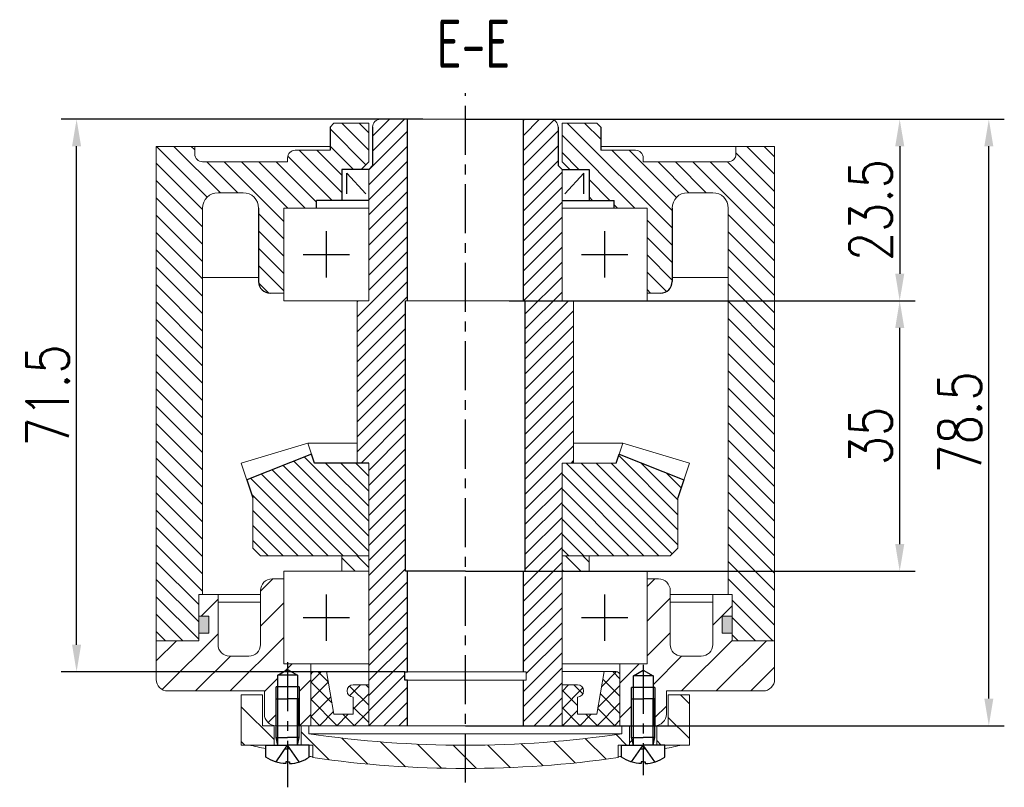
# Model space of a CAD drawing. Header units: inches. Extents: x -753 to 5070, y -3075 to 1581.
# Tile 103 of 178: x 4934 to 5061, y -2842 to -2742. Entities that reach past the tile are written whole.
import ezdxf

# ---------------------------------------------------------------- set-up
doc = ezdxf.new("R2010")
doc.units = ezdxf.units.IN
doc.header["$LTSCALE"] = 10
doc.header["$MEASUREMENT"] = 0
doc.linetypes.add('CENTER', pattern=[10.16, 6.35, -1.27, 1.27, -1.27])
doc.linetypes.add('HIDDEN', pattern=[1.905, 1.27, -0.635])
for name, color, linetype in [('1轮廓实线层', 7, 'Continuous'), ('2细线层', 4, 'Continuous'), ('3中心线层', 1, 'CENTER'), ('4虚线层', 6, 'HIDDEN'), ('5剖面线层', 2, 'Continuous'), ('6文字层', 3, 'Continuous'), ('7标注层', 4, 'Continuous')]:
    doc.layers.add(name, color=color, linetype=linetype)
doc.styles.add('PC_TEXTSTYLE', font='isocp.shx', dxfattribs={"width": 0.8, "bigfont": 'HZFS.SHX'})
doc.styles.add('TH_GBDIM', font='romans.shx', dxfattribs={"width": 0.8, "bigfont": 'gbcbig.shx'})
doc.dimstyles.new('TH_GBDIM', dxfattribs={"dimtxt": 3.5, "dimasz": 2.5, "dimexe": 2, "dimexo": 0, "dimgap": 1, "dimtad": 1, "dimdec": 4, "dimdsep": 46, "dimtxsty": 'TH_GBDIM', "dimcen": 0.09, "dimclrd": 4, "dimclre": 4, "dimclrt": 3, "dimadec": 0, "dimazin": 0, "dimtfac": 1, "dimtdec": 4, "dimtmove": 0, "dimatfit": 3, "dimfxl": 1, "dimtzin": 0, "dimarcsym": 0})
pattern_1 = [(135, (4792.8513, -3096.3256), (-1.122532, -1.122532), [])]
pattern_2 = [(315, (-160.4537, 145.2508), (2.245064, 2.245064), [])]

# ---------------------------------------------------------------- blocks, each defined once
blk = doc.blocks.new('A$C2029507C')
at = {"layer": '1轮廓实线层', "extrusion": (1.22465e-16, -7.4988e-33, -1)}
for points in [[(-1.3, 3.4), (-1.3, 8.4), (-2.8, 8.4)], [(-1.53, 2.4), (-1.3, 3.4), (-2.8, 3.4)]]:
    blk.add_lwpolyline(points, dxfattribs=at)
at = {"layer": '1轮廓实线层'}
for points in [[(4.3, 3.4), (4.3, 8.4), (2.8, 8.4)], [(4.08, 2.4), (4.3, 3.4), (2.8, 3.4)], [(5.6, 0.85), (5.6, 2.4), (2.8, 2.4)], [(2.8, 0.24), (3.04, 0.24), (3.04, 0)]]:
    blk.add_lwpolyline(points, dxfattribs=at)
at = {"layer": '1轮廓实线层', "extrusion": (-1.22465e-16, 7.4988e-33, -1)}
for points in [[(0, 0.85), (0, 2.4), (-2.8, 2.4)], [(-2.8, 0.24), (-2.56, 0.24), (-2.56, 0)]]:
    blk.add_lwpolyline(points, dxfattribs=at)
blk.add_arc((-2.8, 4.99), 5, 272.7513, 304.0558, dxfattribs=at)
at = {"layer": '1轮廓实线层'}
blk.add_arc((2.8, 4.99), 5, 272.7513, 304.0558, dxfattribs=at)
at = {"layer": '2细线层', "extrusion": (1.22465e-16, -7.4988e-33, -1)}
blk.add_lwpolyline([(-1.53, 2.4), (-1.53, 8.4)], dxfattribs=at)
at = {"layer": '2细线层'}
blk.add_lwpolyline([(4.08, 2.4), (4.08, 8.4)], dxfattribs=at)
at = {"layer": '4虚线层', "extrusion": (-1.22465e-16, 7.4988e-33, -1)}
for p, q in [((1.3, 0.22), (2.8, 2.4)), ((2.47, 1.92), (2.8, 1.92))]:
    blk.add_line(p, q, dxfattribs=at)
at = {"layer": '4虚线层'}
for p, q in [((4.3, 0.22), (2.8, 2.4)), ((3.13, 1.92), (2.8, 1.92))]:
    blk.add_line(p, q, dxfattribs=at)
at = {"layer": '1轮廓实线层', "color": 7, "style": 'PC_TEXTSTYLE'}
blk.add_text('TH_SUPERPART', height=1e-29, rotation=90, dxfattribs=at).set_placement((2.8, 2.4))
blk = doc.blocks.new('A$C57CB2520')
at = {"linetype": 'Continuous', "lineweight": 0}
h = blk.add_hatch(dxfattribs=at)
h.set_pattern_fill('ANSI31', color=4, angle=-90, style=0)
h.set_pattern_definition(pattern_2)
h.paths.add_polyline_path([(2.75, 11.97), (0, 11.97), (0, 5.47), (4.25, 5.47), (4.25, 7.97), (2.75, 7.97)], flags=0)
h = blk.add_hatch(dxfattribs=at)
h.set_pattern_fill('ANSI31', color=4, angle=-90, style=0)
h.set_pattern_definition(pattern_2)
h.paths.add_polyline_path([(58, 11.97), (55.25, 11.97), (55.25, 7.97), (53.75, 7.97), (53.75, 5.47), (58, 5.47)], flags=0)
h = blk.add_hatch(dxfattribs=at)
h.set_pattern_fill('ANSI31', color=4, angle=-90, style=0)
h.set_pattern_definition(pattern_2)
edge = h.paths.add_edge_path(flags=0)
edge.add_line((50.25, 5.47), (50.25, 7.97))
edge.add_line((50.25, 7.97), (49.25, 7.97))
edge.add_line((49.25, 7.97), (49.25, 6.94))
edge.add_arc((29, 142.44), 137, -98.5, -81.5, ccw=False)
edge.add_line((8.75, 6.94), (8.75, 7.97))
edge.add_line((8.75, 7.97), (7.75, 7.97))
edge.add_line((7.75, 7.97), (7.75, 5.47))
edge.add_line((7.75, 5.47), (9.25, 5.47))
edge.add_line((9.25, 5.47), (9.25, 3.84))
edge.add_arc((29, 142.44), 140, 261.8902, 278.1098)
edge.add_line((48.75, 3.84), (48.75, 5.47))
edge.add_line((48.75, 5.47), (50.25, 5.47))
at = {"color": 7, "linetype": 'Continuous', "lineweight": 15}
for p, q in [((0, 5.47), (0, 11.97)), ((0, 11.97), (2.75, 11.97)), ((2.75, 11.97), (2.75, 7.97)), ((55.25, 7.97), (55.25, 11.97)), ((55.25, 11.97), (58, 11.97)), ((58, 11.97), (58, 5.47)), ((2.75, 7.97), (4.25, 7.97)), ((4.25, 7.97), (4.25, 5.47)), ((7.75, 5.47), (7.75, 7.97)), ((7.75, 7.97), (8.75, 7.97)), ((8.75, 7.97), (8.75, 6.94)), ((49.25, 7.97), (8.75, 7.97)), ((49.25, 6.94), (49.25, 7.97)), ((49.25, 7.97), (50.25, 7.97)), ((50.25, 7.97), (50.25, 5.47)), ((53.75, 5.47), (53.75, 7.97)), ((53.75, 7.97), (55.25, 7.97)), ((49.25, 6.94), (8.75, 6.94)), ((4.25, 5.47), (0, 5.47)), ((4.25, 5.47), (7.75, 5.47)), ((9.25, 5.47), (7.75, 5.47)), ((9.25, 5.47), (9.25, 3.84)), ((48.75, 3.84), (48.75, 5.47)), ((50.25, 5.47), (48.75, 5.47)), ((50.25, 5.47), (53.75, 5.47)), ((58, 5.47), (53.75, 5.47))]:
    blk.add_line(p, q, dxfattribs=at)
for centre, radius, start, end in [((29, 142.44), 137, 261.5, 278.5), ((29.05, 133.49), 131.06, 257.6353, 258.6236), ((28.95, 133.49), 131.06, 281.3764, 282.3647), ((29.05, 133.49), 131.06, 261.1107, 261.3098), ((29, 142.44), 140, 261.8902, 278.1098), ((28.95, 133.49), 131.06, 278.6902, 278.8893)]:
    blk.add_arc(centre, radius, start, end, dxfattribs=at)
at = {"layer": '1轮廓实线层'}
for p, q in [((4.73, 14.5), (6, 15.24)), ((7.28, 14.5), (4.73, 14.5)), ((4.73, 8.02), (4.73, 14.5)), ((6, 15.24), (7.28, 14.5)), ((7.28, 14.5), (7.28, 8)), ((50.73, 14.44), (52, 15.18)), ((53.28, 14.44), (50.73, 14.44)), ((50.73, 7.96), (50.73, 14.44)), ((52, 15.18), (53.28, 14.44)), ((53.28, 14.44), (53.28, 7.94)), ((7.5, 13), (4.5, 13)), ((53.5, 12.94), (50.5, 12.94))]:
    blk.add_line(p, q, dxfattribs=at)
at = {"layer": '2细线层'}
for p, q in [((4.5, 8.06), (4.5, 13)), ((7.5, 13), (7.5, 8)), ((50.5, 8.01), (50.5, 12.94)), ((53.5, 12.94), (53.5, 7.94))]:
    blk.add_line(p, q, dxfattribs=at)
at = {"layer": '3中心线层', "ltscale": 0.1}
for p, q in [((6, 16.19), (6, 0)), ((52, 15.86), (52, 1.58))]:
    blk.add_line(p, q, dxfattribs=at)
at = {"layer": '1轮廓实线层', "color": 7}
for p in [(3.2, 3.07), (49.2, 3.07)]:
    blk.add_blockref('A$C2029507C', p, dxfattribs=at)
blk = doc.blocks.new('*D744')
at = {"layer": '7标注层', "color": 4, "lineweight": -2, "transparency": 16777216}
for p, q in [((4998.81, -2755.18), (5049.5, -2755.18)), ((5047.5, -2758.68), (5047.5, -2775.18)), ((4996.97, -2778.68), (5049.5, -2778.68))]:
    blk.add_line(p, q, dxfattribs=at)
at = {"layer": '7标注层', "color": 4, "transparency": 16777216}
for points in [[(5046.92, -2758.68), (5048.09, -2758.68), (5047.5, -2755.18)], [(5046.92, -2775.18), (5048.09, -2775.18), (5047.5, -2778.68)]]:
    blk.add_solid(points, dxfattribs=at)
at = {"layer": 'Defpoints', "color": 0, "transparency": 16777216}
for p in [(4998.81, -2755.18), (4996.97, -2778.68), (5047.5, -2778.68)]:
    blk.add_point(p, dxfattribs=at)
at = {"layer": '7标注层', "color": 3, "transparency": 16777216, "insert": (5043.75, -2766.93), "char_height": 5.5, "attachment_point": 5, "rotation": 90, "style": 'TH_GBDIM'}
blk.add_mtext('23.5', dxfattribs=at)
blk = doc.blocks.new('*D745')
at = {"layer": '7标注层', "color": 4, "lineweight": -2, "transparency": 16777216}
for p, q in [((4998.81, -2778.68), (5049.5, -2778.68)), ((5047.5, -2810.18), (5047.5, -2782.18)), ((4995.19, -2813.68), (5049.5, -2813.68))]:
    blk.add_line(p, q, dxfattribs=at)
at = {"layer": '7标注层', "color": 4, "transparency": 16777216}
for points in [[(5046.92, -2782.18), (5048.09, -2782.18), (5047.5, -2778.68)], [(5046.92, -2810.18), (5048.09, -2810.18), (5047.5, -2813.68)]]:
    blk.add_solid(points, dxfattribs=at)
at = {"layer": 'Defpoints', "color": 0, "transparency": 16777216}
for p in [(4998.81, -2778.68), (5047.5, -2778.68), (4995.19, -2813.68)]:
    blk.add_point(p, dxfattribs=at)
at = {"layer": '7标注层', "color": 3, "transparency": 16777216, "insert": (5043.75, -2796.18), "char_height": 5.5, "attachment_point": 5, "rotation": 90, "style": 'TH_GBDIM'}
blk.add_mtext('35', dxfattribs=at)
blk = doc.blocks.new('*D746')
at = {"layer": '7标注层', "color": 4, "lineweight": -2, "transparency": 16777216}
for p, q in [((4991.31, -2755.18), (5061.03, -2755.18)), ((5059.03, -2830.18), (5059.03, -2758.68)), ((4991.31, -2833.68), (5061.03, -2833.68))]:
    blk.add_line(p, q, dxfattribs=at)
at = {"layer": '7标注层', "color": 4, "transparency": 16777216}
for points in [[(5058.45, -2758.68), (5059.61, -2758.68), (5059.03, -2755.18)], [(5058.45, -2830.18), (5059.61, -2830.18), (5059.03, -2833.68)]]:
    blk.add_solid(points, dxfattribs=at)
at = {"layer": 'Defpoints', "color": 0, "transparency": 16777216}
for p in [(4991.31, -2755.18), (5059.03, -2755.18), (4991.31, -2833.68)]:
    blk.add_point(p, dxfattribs=at)
at = {"layer": '7标注层', "color": 3, "transparency": 16777216, "insert": (5055.28, -2794.43), "char_height": 5.5, "attachment_point": 5, "rotation": 90, "style": 'TH_GBDIM'}
blk.add_mtext('78.5', dxfattribs=at)
blk = doc.blocks.new('*D747')
at = {"layer": '7标注层', "color": 4, "lineweight": -2, "transparency": 16777216}
for p, q in [((4985.81, -2755.18), (4939.02, -2755.18)), ((4941.02, -2823.2), (4941.02, -2758.68)), ((4983.46, -2826.7), (4939.02, -2826.7))]:
    blk.add_line(p, q, dxfattribs=at)
at = {"layer": '7标注层', "color": 4, "transparency": 16777216}
for points in [[(4940.43, -2758.68), (4941.6, -2758.68), (4941.02, -2755.18)], [(4940.43, -2823.2), (4941.6, -2823.2), (4941.02, -2826.7)]]:
    blk.add_solid(points, dxfattribs=at)
at = {"layer": 'Defpoints', "color": 0, "transparency": 16777216}
for p in [(4941.02, -2755.18), (4985.81, -2755.18), (4983.46, -2826.7)]:
    blk.add_point(p, dxfattribs=at)
at = {"layer": '7标注层', "color": 3, "transparency": 16777216, "insert": (4937.27, -2790.94), "char_height": 5.5, "attachment_point": 5, "rotation": 90, "style": 'TH_GBDIM'}
blk.add_mtext('71.5', dxfattribs=at)

msp = doc.modelspace()

# ---------------------------------------------------------------- hatches: boundary and pattern name
at = {"layer": '5剖面线层'}
h = msp.add_hatch(dxfattribs=at)
h.set_pattern_fill('ANSI31', color=256, scale=0.5, angle=90, style=0)
h.set_pattern_definition(pattern_1)
h.paths.add_polyline_path([(4951.315, -2779.176), (4957.315, -2779.176), (4957.315, -2816.684), (4956.815, -2816.684), (4956.815, -2822.684), (4951.315, -2822.684)])
edge = h.paths.add_edge_path()
edge.add_line((4951.315, -2758.684), (4956.315, -2758.684))
edge.add_line((4956.315, -2758.684), (4956.315, -2759.684))
edge.add_arc((4957.315, -2759.684), 1, 540, 630)
edge.add_line((4957.315, -2760.684), (4961.26, -2760.684))
edge.add_line((4961.26, -2760.684), (4961.26, -2764.684))
edge.add_line((4961.26, -2764.684), (4959.315, -2764.684))
edge.add_arc((4959.315, -2766.684), 2, 450, 540)
edge.add_line((4957.315, -2766.684), (4957.315, -2779.176))
edge.add_line((4957.315, -2779.176), (4951.315, -2779.176))
edge.add_line((4951.315, -2779.176), (4951.315, -2758.684))
edge = h.paths.add_edge_path()
edge.add_line((4964.565, -2770.351), (4967.815, -2770.351))
edge.add_line((4967.815, -2770.351), (4967.815, -2777.684))
edge.add_line((4967.815, -2777.684), (4966.065, -2777.684))
edge.add_arc((4966.065, -2776.184), 1.5, 180, 270, ccw=False)
edge.add_line((4964.565, -2776.184), (4964.565, -2770.351))
edge = h.paths.add_edge_path()
edge.add_line((4977.815, -2761.684), (4978.815, -2760.684))
edge.add_line((4978.815, -2760.684), (4978.815, -2755.684))
edge.add_line((4978.815, -2755.684), (4974.315, -2755.684))
edge.add_line((4974.315, -2755.684), (4973.815, -2756.184))
edge.add_line((4973.815, -2756.184), (4973.815, -2759.184))
edge.add_line((4973.815, -2759.184), (4969.315, -2759.184))
edge.add_arc((4969.315, -2760.184), 1, 90, 135)
edge.add_arc((4958.174, -2755.57), 11.141, 335.53158, 339.46842, ccw=False)
edge.add_line((4968.315, -2760.184), (4968.315, -2760.684))
edge.add_line((4968.315, -2760.684), (4961.26, -2760.684))
edge.add_line((4961.26, -2760.684), (4961.26, -2764.684))
edge.add_line((4961.26, -2764.684), (4962.565, -2764.684))
edge.add_arc((4962.565, -2766.684), 2, 0, 90, ccw=False)
edge.add_line((4964.565, -2766.684), (4964.565, -2770.351))
edge.add_line((4964.565, -2770.351), (4967.815, -2770.351))
edge.add_line((4967.815, -2770.351), (4967.815, -2766.684))
edge.add_line((4967.815, -2766.684), (4972.065, -2766.684))
edge.add_line((4972.065, -2766.684), (4972.065, -2765.684))
edge.add_line((4972.065, -2765.684), (4975.315, -2765.684))
edge.add_line((4975.315, -2765.684), (4975.315, -2761.684))
edge.add_line((4975.315, -2761.684), (4977.815, -2761.684))
h = msp.add_hatch(dxfattribs=at)
h.set_pattern_fill('ANSI31', color=2, scale=11)
h.set_pattern_definition([(45, (3644.4832, -3040.18), (-0.9722718, 0.9722718), [])])
h.paths.add_polyline_path([(4983.565, -2778.684), (4983.815, -2778.684), (4983.815, -2755.184), (4980.313, -2755.184, 0.4138254), (4979.315, -2756.184), (4979.315, -2761.184), (4978.815, -2761.684), (4978.815, -2778.684), (4977.315, -2778.684), (4977.315, -2799.684), (4978.815, -2799.684), (4978.815, -2833.684), (4983.815, -2833.684), (4983.815, -2827.797), (4983.465, -2827.797), (4983.465, -2826.697), (4983.815, -2826.697), (4983.815, -2813.684), (4983.565, -2813.684)])
h.paths.add_polyline_path([(5005.315, -2778.684), (5003.815, -2778.684), (5003.815, -2761.684), (5003.315, -2761.184), (5003.315, -2756.184, 0.4146018), (5002.313, -2755.184), (4998.815, -2755.184), (4998.815, -2778.684), (4999.065, -2778.684), (4999.065, -2813.684), (4998.815, -2813.684), (4998.815, -2826.697), (4999.165, -2826.697), (4999.165, -2827.797), (4998.815, -2827.797), (4998.815, -2833.684), (5003.815, -2833.684), (5003.815, -2799.684), (5005.315, -2799.684)])
h = msp.add_hatch(dxfattribs=at)
h.set_pattern_fill('ANSI31', color=256, scale=0.5, angle=90, style=0)
h.set_pattern_definition(pattern_1)
h.paths.add_polyline_path([(5031.315, -2779.176), (5025.315, -2779.176), (5025.315, -2816.684), (5025.815, -2816.684), (5025.815, -2822.684), (5031.315, -2822.684)])
edge = h.paths.add_edge_path()
edge.add_line((5031.315, -2758.684), (5026.315, -2758.684))
edge.add_line((5026.315, -2758.684), (5026.315, -2759.684))
edge.add_arc((5025.315, -2759.684), 1, -90, 0, ccw=False)
edge.add_line((5025.315, -2760.684), (5021.37, -2760.684))
edge.add_line((5021.37, -2760.684), (5021.37, -2764.684))
edge.add_line((5021.37, -2764.684), (5023.315, -2764.684))
edge.add_arc((5023.315, -2766.684), 2, 0, 90, ccw=False)
edge.add_line((5025.315, -2766.684), (5025.315, -2779.176))
edge.add_line((5025.315, -2779.176), (5031.315, -2779.176))
edge.add_line((5031.315, -2779.176), (5031.315, -2758.684))
edge = h.paths.add_edge_path()
edge.add_line((5018.065, -2770.351), (5014.815, -2770.351))
edge.add_line((5014.815, -2770.351), (5014.815, -2777.684))
edge.add_line((5014.815, -2777.684), (5016.565, -2777.684))
edge.add_arc((5016.565, -2776.184), 1.5, 270, 360)
edge.add_line((5018.065, -2776.184), (5018.065, -2770.351))
edge = h.paths.add_edge_path()
edge.add_line((5003.815, -2761.684), (5007.315, -2761.684))
edge.add_line((5007.315, -2761.684), (5007.315, -2765.684))
edge.add_line((5007.315, -2765.684), (5010.565, -2765.684))
edge.add_line((5010.565, -2765.684), (5010.565, -2766.684))
edge.add_line((5010.565, -2766.684), (5014.815, -2766.684))
edge.add_line((5014.815, -2766.684), (5014.815, -2770.351))
edge.add_line((5014.815, -2770.351), (5018.065, -2770.351))
edge.add_line((5018.065, -2770.351), (5018.065, -2766.684))
edge.add_arc((5020.065, -2766.684), 2, 90, 180, ccw=False)
edge.add_line((5020.065, -2764.684), (5021.37, -2764.684))
edge.add_line((5021.37, -2764.684), (5021.37, -2760.684))
edge.add_line((5021.37, -2760.684), (5014.315, -2760.684))
edge.add_line((5014.315, -2760.684), (5014.315, -2760.184))
edge.add_arc((5024.455, -2755.57), 11.141, 200.53158, 204.46842, ccw=False)
edge.add_arc((5013.315, -2760.184), 1, 45, 90)
edge.add_line((5013.315, -2759.184), (5008.815, -2759.184))
edge.add_line((5008.815, -2759.184), (5008.815, -2756.184))
edge.add_line((5008.815, -2756.184), (5008.315, -2755.684))
edge.add_line((5008.315, -2755.684), (5003.815, -2755.684))
edge.add_line((5003.815, -2755.684), (5003.815, -2761.684))
h = msp.add_hatch(dxfattribs=at)
h.set_pattern_fill('ANSI31', color=256, scale=11, angle=90, style=0)
h.set_pattern_definition([(135, (3644.4832, -3040.18), (-0.9722718, -0.9722718), [])])
h.paths.add_polyline_path([(4978.815, -2799.684), (4971.801, -2799.684), (4971.422, -2798.547), (4963.04, -2801.861), (4963.815, -2804.184), (4963.815, -2810.684), (4964.815, -2811.684), (4978.815, -2811.684)])
h.paths.add_polyline_path([(5003.815, -2811.684), (5017.815, -2811.684), (5018.815, -2810.684), (5018.815, -2804.184), (5019.589, -2801.861), (5011.207, -2798.547), (5010.828, -2799.684), (5003.815, -2799.684)])
h = msp.add_hatch(dxfattribs=at)
h.set_pattern_fill('ANSI31', color=256, scale=0.5, angle=90, style=0)
h.set_pattern_definition([(135, (4792.8513, -3118.894), (-1.122532, -1.122532), [])])
h.paths.add_polyline_path([(4975.315, -2811.684), (4975.315, -2813.684), (4978.815, -2813.684), (4978.815, -2811.684)])
h.paths.add_polyline_path([(5007.315, -2813.684), (5007.315, -2811.684), (5003.815, -2811.684), (5003.815, -2813.684)])
h = msp.add_hatch(dxfattribs=at)
h.set_pattern_fill('ANSI31', color=4, style=0)
h.set_pattern_definition([(45, (4792.8513, -3109.484), (-2.245064, 2.245064), [])])
edge = h.paths.add_edge_path()
edge.add_line((4967.04, -2827.16), (4968.315, -2826.424))
edge.add_line((4968.315, -2826.424), (4968.315, -2825.684))
edge.add_line((4968.315, -2825.684), (4967.815, -2825.684))
edge.add_line((4967.815, -2825.684), (4967.815, -2814.684))
edge.add_line((4967.815, -2814.684), (4966.315, -2814.684))
edge.add_arc((4966.315, -2816.184), 1.5, 90, 180)
edge.add_line((4964.815, -2816.184), (4964.815, -2823.184))
edge.add_arc((4963.315, -2823.184), 1.5, 270, 360, ccw=False)
edge.add_line((4963.315, -2824.684), (4960.815, -2824.684))
edge.add_arc((4960.815, -2823.184), 1.5, 180, 270, ccw=False)
edge.add_line((4959.315, -2823.184), (4959.315, -2816.684))
edge.add_line((4959.315, -2816.684), (4956.815, -2816.684))
edge.add_line((4956.815, -2816.684), (4956.815, -2819.484))
edge.add_line((4956.815, -2819.484), (4958.115, -2819.484))
edge.add_line((4958.115, -2819.484), (4958.115, -2821.684))
edge.add_line((4958.115, -2821.684), (4956.815, -2821.684))
edge.add_line((4956.815, -2821.684), (4956.815, -2822.684))
edge.add_line((4956.815, -2822.684), (4951.315, -2822.684))
edge.add_line((4951.315, -2822.684), (4951.315, -2827.684))
edge.add_arc((4952.815, -2827.684), 1.5, 180, 270)
edge.add_line((4952.815, -2829.184), (4965.315, -2829.184))
edge.add_line((4965.315, -2829.184), (4965.315, -2832.184))
edge.add_arc((4966.815, -2832.184), 1.5, 180, 270)
edge.add_line((4966.815, -2833.684), (4966.815, -2830.184))
edge.add_line((4966.815, -2830.184), (4966.815, -2828.66))
edge.add_line((4966.815, -2828.66), (4967.04, -2828.66))
edge.add_line((4967.04, -2828.66), (4967.04, -2827.16))
h.paths.add_polyline_path([(4971.315, -2825.684), (4968.315, -2825.684), (4968.315, -2826.424), (4969.59, -2827.16), (4969.59, -2828.66), (4969.815, -2828.66), (4969.815, -2833.66), (4969.815, -2833.684), (4971.315, -2833.684)])
edge = h.paths.add_edge_path()
edge.add_line((5031.315, -2822.684), (5025.815, -2822.684))
edge.add_line((5025.815, -2822.684), (5025.815, -2821.684))
edge.add_line((5025.815, -2821.684), (5024.515, -2821.684))
edge.add_line((5024.515, -2821.684), (5024.515, -2819.484))
edge.add_line((5024.515, -2819.484), (5025.815, -2819.484))
edge.add_line((5025.815, -2819.484), (5025.815, -2816.684))
edge.add_line((5025.815, -2816.684), (5023.315, -2816.684))
edge.add_line((5023.315, -2816.684), (5023.315, -2823.184))
edge.add_arc((5021.815, -2823.184), 1.5, 270, 360, ccw=False)
edge.add_line((5021.815, -2824.684), (5019.315, -2824.684))
edge.add_arc((5019.315, -2823.184), 1.5, 180, 270, ccw=False)
edge.add_line((5017.815, -2823.184), (5017.815, -2816.184))
edge.add_arc((5016.315, -2816.184), 1.5, 0, 90)
edge.add_line((5016.315, -2814.684), (5014.815, -2814.684))
edge.add_line((5014.815, -2814.684), (5014.815, -2825.684))
edge.add_line((5014.815, -2825.684), (5011.315, -2825.684))
edge.add_line((5011.315, -2825.684), (5011.315, -2827.183))
edge.add_arc((5010.815, -2827.184), 0.5, -0.10835, 0.10835, ccw=False)
edge.add_line((5011.315, -2827.185), (5011.315, -2833.184))
edge.add_line((5011.315, -2833.184), (5011.315, -2833.684))
edge.add_line((5011.315, -2833.684), (5011.565, -2833.684))
edge.add_line((5011.565, -2833.684), (5012.565, -2833.684))
edge.add_line((5012.565, -2833.684), (5012.565, -2836.184))
edge.add_line((5012.565, -2836.184), (5013.04, -2836.184))
edge.add_line((5013.04, -2836.184), (5012.815, -2835.184))
edge.add_line((5012.815, -2835.184), (5012.815, -2830.184))
edge.add_line((5012.815, -2830.184), (5012.815, -2828.716))
edge.add_line((5012.815, -2828.716), (5013.04, -2828.716))
edge.add_line((5013.04, -2828.716), (5013.04, -2827.216))
edge.add_line((5013.04, -2827.216), (5014.315, -2826.48))
edge.add_line((5014.315, -2826.48), (5015.59, -2827.216))
edge.add_line((5015.59, -2827.216), (5015.59, -2828.716))
edge.add_line((5015.59, -2828.716), (5015.815, -2828.716))
edge.add_line((5015.815, -2828.716), (5015.815, -2833.684))
edge.add_arc((5015.815, -2832.184), 1.5, 270, 360)
edge.add_line((5017.315, -2832.184), (5017.315, -2829.184))
edge.add_line((5017.315, -2829.184), (5029.815, -2829.184))
edge.add_arc((5029.815, -2827.684), 1.5, 270, 360)
edge.add_line((5031.315, -2827.684), (5031.315, -2822.684))
h = msp.add_hatch(color=256, dxfattribs=at)
h.paths.add_polyline_path([(4958.115, -2819.484), (4956.815, -2819.484), (4956.815, -2821.684), (4958.115, -2821.684)])
h.paths.add_polyline_path([(5024.515, -2821.684), (5025.815, -2821.684), (5025.815, -2819.484), (5024.515, -2819.484)])
h = msp.add_hatch(dxfattribs=at)
h.set_pattern_fill('ANSI37', color=256, scale=0.5, style=0)
h.set_pattern_definition([(45, (4792.8513, -3096.3256), (-1.122532, 1.122532), []), (135, (4792.8513, -3096.3256), (-1.122532, -1.122532), [])])
h.paths.add_polyline_path([(4973.345, -2826.684), (4971.814, -2826.684, 0.414009), (4971.315, -2827.184), (4971.315, -2833.684), (4978.815, -2833.684), (4978.815, -2828.384), (4976.815, -2828.384, 1), (4976.815, -2829.984), (4976.815, -2832.184), (4974.315, -2832.184)])
h.paths.add_polyline_path([(5008.315, -2832.184), (5005.815, -2832.184), (5005.815, -2829.984, 1.0000005), (5005.815, -2828.384), (5005.815, -2828.384), (5003.815, -2828.384), (5003.815, -2833.684), (5011.315, -2833.684), (5011.315, -2827.183, 0.4134553), (5010.815, -2826.684), (5009.284, -2826.684)])

# ---------------------------------------------------------------- linework, layer by layer
for p, q in [((4974.315, -2755.684), (4973.815, -2756.184)), ((4973.815, -2756.184), (4973.815, -2759.184)), ((5008.315, -2755.684), (5008.815, -2756.184)), ((5008.815, -2756.184), (5008.815, -2759.184)), ((4971.423, -2798.547), (4963.04, -2801.861)), ((5011.206, -2798.547), (5019.589, -2801.861))]:
    msp.add_line(p, q)
at = {"color": 7, "linetype": 'Continuous', "lineweight": 15}
for p, q in [((4978.815, -2755.684), (4974.315, -2755.684)), ((4978.815, -2760.684), (4978.815, -2755.684)), ((4991.315, -2755.184), (4980.313, -2755.184)), ((4991.315, -2755.184), (5002.316, -2755.184)), ((5003.815, -2760.684), (5003.815, -2755.684)), ((5003.815, -2755.684), (5008.315, -2755.684)), ((4951.315, -2758.684), (4951.315, -2822.684)), ((4973.815, -2758.684), (4951.315, -2758.684)), ((4956.315, -2758.684), (4956.315, -2759.684)), ((5008.815, -2758.684), (5031.315, -2758.684)), ((5026.315, -2758.684), (5026.315, -2759.684)), ((5031.315, -2758.684), (5031.315, -2822.684)), ((4968.315, -2760.684), (4968.315, -2760.184)), ((4973.815, -2759.184), (4969.315, -2759.184)), ((5008.815, -2759.184), (5013.315, -2759.184)), ((5014.315, -2760.684), (5014.315, -2760.184)), ((4968.315, -2760.684), (4957.315, -2760.684)), ((5014.315, -2760.684), (5025.315, -2760.684)), ((4978.815, -2778.684), (4978.815, -2761.684)), ((5003.815, -2778.684), (5003.815, -2761.684)), ((4959.315, -2764.684), (4962.565, -2764.684)), ((5023.315, -2764.684), (5020.065, -2764.684)), ((4957.315, -2766.684), (4957.315, -2816.684)), ((4967.815, -2778.684), (4967.815, -2766.684)), ((4967.815, -2766.684), (4978.815, -2766.684)), ((5014.815, -2766.684), (5003.815, -2766.684)), ((5014.815, -2778.684), (5014.815, -2766.684)), ((5025.315, -2766.684), (5025.315, -2816.684)), ((4957.315, -2775.684), (4964.565, -2775.684)), ((5025.315, -2775.684), (5018.065, -2775.684)), ((4967.815, -2777.684), (4966.065, -2777.684)), ((5014.815, -2777.684), (5016.565, -2777.684)), ((4978.815, -2778.684), (4967.815, -2778.684)), ((4977.315, -2799.684), (4977.315, -2778.684)), ((4991.315, -2778.684), (4983.565, -2778.684)), ((4991.315, -2778.684), (4999.065, -2778.684)), ((5003.815, -2778.684), (5014.815, -2778.684)), ((5005.315, -2799.684), (5005.315, -2778.684)), ((4970.94, -2797.099), (4962.324, -2799.711)), ((4970.94, -2797.099), (4977.315, -2797.099)), ((4970.94, -2797.099), (4971.801, -2799.684)), ((5011.69, -2797.099), (5005.315, -2797.099)), ((5011.69, -2797.099), (5010.828, -2799.684)), ((5011.69, -2797.099), (5020.306, -2799.711)), ((4962.324, -2799.711), (4963.815, -2804.184)), ((4978.815, -2799.684), (4978.815, -2811.684)), ((4978.815, -2833.684), (4978.815, -2799.684)), ((5003.815, -2799.684), (5003.815, -2811.684)), ((5010.828, -2799.684), (5003.815, -2799.684)), ((5003.815, -2833.684), (5003.815, -2799.684)), ((5020.306, -2799.711), (5018.815, -2804.184)), ((4963.815, -2804.184), (4963.815, -2810.684)), ((5018.815, -2804.184), (5018.815, -2810.684)), ((4963.815, -2810.684), (4964.815, -2811.684)), ((5018.815, -2810.684), (5017.815, -2811.684)), ((4964.815, -2811.684), (4978.815, -2811.684)), ((4975.315, -2813.684), (4975.315, -2811.684)), ((4978.815, -2813.684), (4978.815, -2811.684)), ((5003.815, -2813.684), (5003.815, -2811.684)), ((5017.815, -2811.684), (5003.815, -2811.684)), ((5007.315, -2813.684), (5007.315, -2811.684)), ((4967.815, -2813.684), (4978.815, -2813.684)), ((4967.815, -2825.684), (4967.815, -2813.684)), ((5014.815, -2813.684), (5003.815, -2813.684)), ((5014.815, -2825.684), (5014.815, -2813.684)), ((4967.815, -2814.684), (4966.315, -2814.684)), ((4978.815, -2814.284), (4978.815, -2825.084)), ((5003.815, -2814.284), (5003.815, -2825.084)), ((5014.815, -2814.684), (5016.315, -2814.684)), ((4964.815, -2823.184), (4964.815, -2816.184)), ((5017.815, -2823.184), (5017.815, -2816.184)), ((4959.315, -2816.684), (4956.815, -2816.684)), ((4956.815, -2822.684), (4956.815, -2816.684)), ((4956.815, -2816.684), (4957.315, -2816.684)), ((4959.315, -2816.684), (4959.315, -2823.184)), ((4959.315, -2816.684), (4964.815, -2816.684)), ((5023.315, -2816.684), (5017.815, -2816.684)), ((5023.315, -2816.684), (5023.315, -2823.184)), ((5023.315, -2816.684), (5025.815, -2816.684)), ((5025.815, -2816.684), (5025.315, -2816.684)), ((5025.815, -2822.684), (5025.815, -2816.684)), ((4964.815, -2817.684), (4959.315, -2817.684)), ((5017.815, -2817.684), (5023.315, -2817.684)), ((4958.115, -2819.484), (4956.815, -2819.484)), ((4958.115, -2821.684), (4958.115, -2819.484)), ((5024.515, -2819.484), (5025.815, -2819.484)), ((5024.515, -2821.684), (5024.515, -2819.484)), ((4956.815, -2821.684), (4958.115, -2821.684)), ((5025.815, -2821.684), (5024.515, -2821.684)), ((4951.315, -2827.684), (4951.315, -2822.684)), ((4956.815, -2822.684), (4951.315, -2822.684)), ((4956.815, -2822.684), (4951.315, -2822.684)), ((5025.815, -2822.684), (5031.315, -2822.684)), ((5025.815, -2822.684), (5031.315, -2822.684)), ((5031.315, -2827.684), (5031.315, -2822.684)), ((4963.315, -2824.684), (4960.815, -2824.684)), ((5019.315, -2824.684), (5021.815, -2824.684)), ((4967.815, -2825.684), (4978.815, -2825.684)), ((4971.315, -2825.684), (4971.315, -2833.684)), ((5014.815, -2825.684), (5003.815, -2825.684)), ((5011.315, -2825.684), (5011.315, -2833.684)), ((4971.315, -2827.184), (4971.315, -2833.184)), ((4973.345, -2826.684), (4971.815, -2826.684)), ((4974.315, -2832.184), (4973.345, -2826.684)), ((4973.345, -2826.684), (4978.815, -2826.684)), ((4983.465, -2826.697), (4991.315, -2826.697)), ((4983.465, -2827.797), (4983.465, -2826.697)), ((4999.165, -2826.697), (4991.315, -2826.697)), ((4999.165, -2827.797), (4999.165, -2826.697)), ((5009.284, -2826.684), (5003.815, -2826.684)), ((5008.315, -2832.184), (5009.284, -2826.684)), ((5009.284, -2826.684), (5010.815, -2826.684)), ((5011.315, -2827.184), (5011.315, -2833.184)), ((4978.815, -2828.384), (4976.815, -2828.384)), ((4983.465, -2827.797), (4991.315, -2827.797)), ((4999.165, -2827.797), (4991.315, -2827.797)), ((5003.815, -2828.384), (5005.815, -2828.384)), ((4965.315, -2829.184), (4952.815, -2829.184)), ((4965.315, -2832.184), (4965.315, -2829.184)), ((4976.815, -2829.984), (4976.815, -2832.184)), ((5005.815, -2829.984), (5005.815, -2832.184)), ((5017.315, -2829.184), (5029.815, -2829.184)), ((5017.315, -2832.184), (5017.315, -2829.184)), ((4976.815, -2832.184), (4974.315, -2832.184)), ((5005.815, -2832.184), (5008.315, -2832.184)), ((4966.815, -2833.684), (4991.315, -2833.684)), ((5015.815, -2833.684), (4991.315, -2833.684))]:
    msp.add_line(p, q, dxfattribs=at)
at = {"color": 7}
for p, q in [((4971.423, -2798.547), (4963.04, -2801.861)), ((4971.801, -2799.684), (4971.423, -2798.547)), ((5010.828, -2799.684), (5011.206, -2798.547)), ((5011.206, -2798.547), (5019.589, -2801.861)), ((4978.815, -2799.684), (4971.801, -2799.684)), ((4963.04, -2801.861), (4963.815, -2804.184)), ((5019.589, -2801.861), (5018.815, -2804.184))]:
    msp.add_line(p, q, dxfattribs=at)
at = {"color": 7, "linetype": 'Continuous', "lineweight": 15}
for centre, radius, start, end in [((4980.315, -2756.184), 1, 90, 180), ((5002.315, -2756.184), 1, 0, 90), ((4957.315, -2759.684), 1, 180, 270), ((4969.315, -2760.184), 1, 90, 180), ((5013.315, -2760.184), 1, 0, 90), ((5025.315, -2759.684), 1, 270, 0), ((4959.315, -2766.684), 2, 90, 180), ((4962.565, -2766.684), 2, 0, 90), ((5020.065, -2766.684), 2, 90, 180), ((5023.315, -2766.684), 2, 0, 90), ((4966.315, -2816.184), 1.5, 90, 180), ((5016.315, -2816.184), 1.5, 0, 90), ((4960.815, -2823.184), 1.5, 180, 270), ((4963.315, -2823.184), 1.5, 270, 0), ((5019.315, -2823.184), 1.5, 180, 270), ((5021.815, -2823.184), 1.5, 270, 0), ((4952.815, -2827.684), 1.5, 180, 270), ((4971.815, -2827.184), 0.5, 90, 180), ((5010.815, -2827.184), 0.5, 0, 90), ((5029.815, -2827.684), 1.5, 270, 0), ((4976.815, -2829.184), 0.8, 90, 270), ((5005.815, -2829.184), 0.8, 270, 90), ((4966.815, -2832.184), 1.5, 180, 270), ((5015.815, -2832.184), 1.5, 270, 0)]:
    msp.add_arc(centre, radius, start, end, dxfattribs=at)
at = {"layer": '1轮廓实线层'}
for p, q in [((4979.315, -2756.184), (4979.315, -2761.184)), ((5003.315, -2756.184), (5003.315, -2761.184)), ((4977.815, -2761.684), (4978.815, -2760.684)), ((4978.815, -2761.684), (4979.315, -2761.184)), ((5003.815, -2761.684), (5003.315, -2761.184)), ((5004.815, -2761.684), (5003.815, -2760.684)), ((4975.315, -2761.684), (4975.315, -2765.684)), ((4978.815, -2761.684), (4975.315, -2761.684)), ((5003.815, -2761.684), (5007.315, -2761.684)), ((5007.315, -2761.684), (5007.315, -2765.684)), ((4972.065, -2766.684), (4972.065, -2765.684)), ((4978.815, -2765.684), (4972.065, -2765.684)), ((5003.815, -2765.684), (5010.565, -2765.684)), ((5010.565, -2766.684), (5010.565, -2765.684)), ((4973.315, -2769.684), (4973.315, -2775.684)), ((5009.315, -2769.684), (5009.315, -2775.684)), ((4970.315, -2772.684), (4976.315, -2772.684)), ((5006.315, -2772.684), (5012.315, -2772.684)), ((4973.315, -2816.684), (4973.315, -2822.684)), ((5009.315, -2816.684), (5009.315, -2822.684)), ((4970.315, -2819.684), (4976.315, -2819.684)), ((5006.315, -2819.684), (5012.315, -2819.684)), ((4983.465, -2827.797), (4983.465, -2826.697)), ((4983.465, -2826.697), (4983.815, -2826.697)), ((4983.815, -2827.797), (4983.465, -2827.797))]:
    msp.add_line(p, q, dxfattribs=at)
at = {"layer": '1轮廓实线层', "ltscale": 2}
for p, q in [((4983.815, -2778.684), (4983.815, -2755.184)), ((4998.815, -2778.684), (4998.815, -2755.184)), ((4983.565, -2813.684), (4983.565, -2778.684)), ((4999.065, -2813.684), (4999.065, -2778.684)), ((4991.315, -2813.684), (4983.565, -2813.684)), ((4983.815, -2826.697), (4983.815, -2813.684)), ((4991.315, -2813.684), (4999.065, -2813.684)), ((4998.815, -2826.697), (4998.815, -2813.684)), ((4983.815, -2833.684), (4983.815, -2827.797)), ((4998.815, -2833.684), (4998.815, -2827.797))]:
    msp.add_line(p, q, dxfattribs=at)
at = {"layer": '1轮廓实线层', "color": 7}
for p, q in [((4975.999, -2764.852), (4975.999, -2762.169)), ((4975.999, -2762.169), (4978.442, -2764.852)), ((5006.63, -2762.169), (5004.187, -2764.852)), ((5006.63, -2764.852), (5006.63, -2762.169)), ((4964.565, -2766.684), (4964.565, -2776.184)), ((5018.065, -2766.684), (5018.065, -2776.184))]:
    msp.add_line(p, q, dxfattribs=at)
for centre, start, end in [((4966.065, -2776.184), 180, 270), ((5016.565, -2776.184), 270, 0)]:
    msp.add_arc(centre, 1.5, start, end, dxfattribs=at)
at = {"layer": '3中心线层', "ltscale": 0.1}
msp.add_line((4991.315, -2841.054), (4991.315, -2751.799), dxfattribs=at)

# ---------------------------------------------------------------- block references
at = {"layer": '3中心线层', "ltscale": 0.2}
msp.add_blockref('A$C57CB2520', (4962.315, -2841.659), dxfattribs=at)

# ---------------------------------------------------------------- texts
at = {"layer": '6文字层', "color": 7, "insert": (4987.61, -2742.288), "char_height": 6.25, "width": 37.44259, "attachment_point": 1, "style": 'PC_TEXTSTYLE'}
msp.add_mtext('{\\C3;E-E}', dxfattribs=at)

# ---------------------------------------------------------------- dimensions: what is measured, and where the dimension line sits
at = {"layer": '7标注层'}
dim = msp.add_linear_dim(base=(4941.017, -2755.184), p1=(4983.465, -2826.697), p2=(4985.814, -2755.184), angle=90, dimstyle='TH_GBDIM', override={"dimtxt": 5.5, "dimasz": 3.5, "dimgap": 1, "dimtad": 1, "dimjust": 0, "dimdec": 1, "dimlfac": 1, "dimse1": 0, "dimse2": 0, "dimsd1": 0, "dimsd2": 0, "dimadec": 1}, dxfattribs=at)
dim.commit()
dim.dimension.update_dxf_attribs({"geometry": '*D747', "text_midpoint": (4941.017, -2790.941), "dimtype": 160})
for base, p1, p2, picture, middle in [((5059.031, -2755.184), (4991.315, -2833.684), (4991.315, -2755.184), '*D746', (5055.281, -2794.434)), ((5047.504, -2778.684), (4998.815, -2755.184), (4996.969, -2778.684), '*D744', (5043.754, -2766.934)), ((5047.503, -2778.684), (4995.19, -2813.684), (4998.815, -2778.684), '*D745', (5043.753, -2796.184))]:
    dim = msp.add_linear_dim(base=base, p1=p1, p2=p2, angle=90, dimstyle='TH_GBDIM', override={"dimtxt": 5.5, "dimasz": 3.5, "dimdec": 1, "dimadec": 1}, dxfattribs=at)
    dim.commit()
    dim.dimension.update_dxf_attribs({"geometry": picture, "text_midpoint": middle})

doc.saveas('drawing.dxf')
